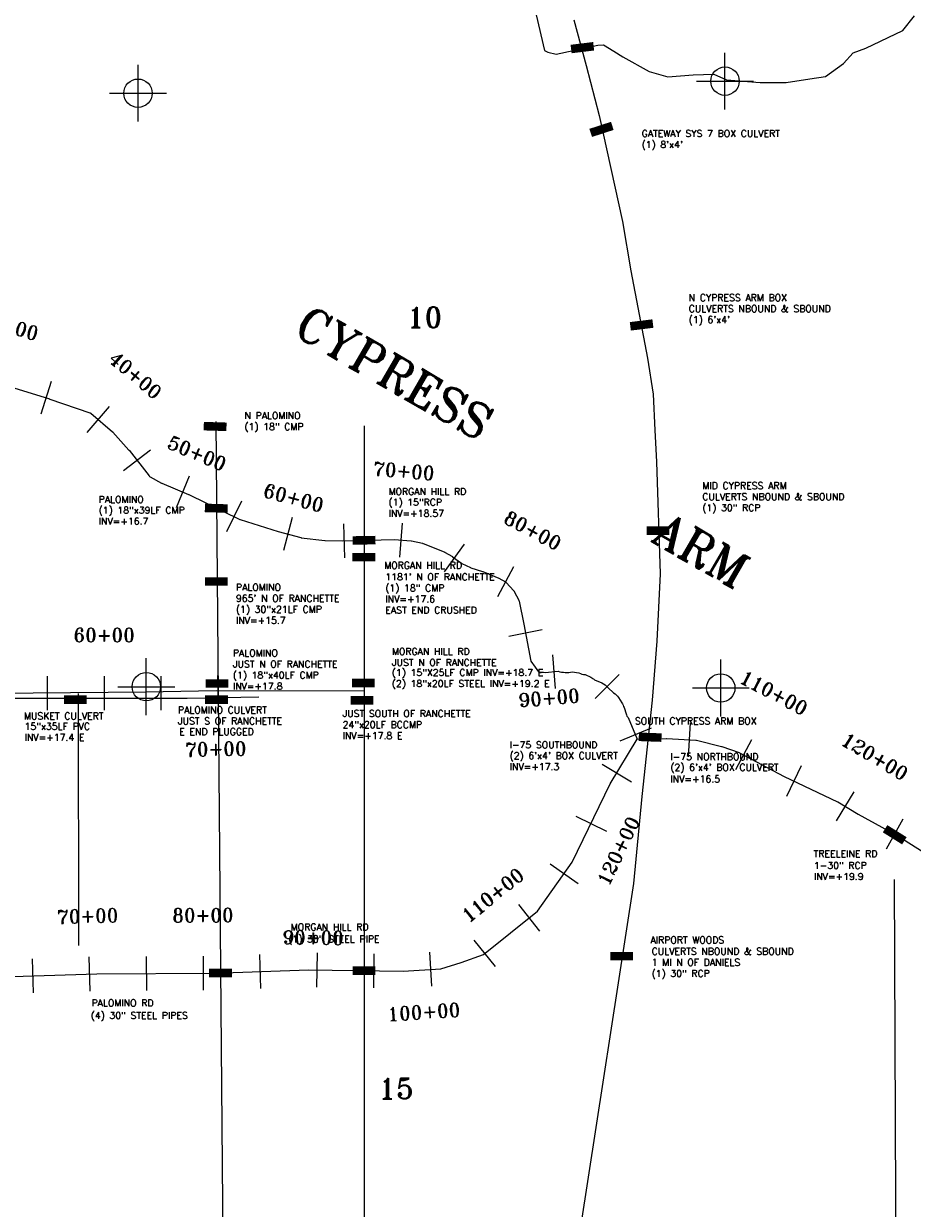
# Model space of a CAD drawing. Extents: x 195000 to 325707, y 779122 to 842722.
# Tile 11 of 21: x 235166 to 242982, y 808732 to 819151. Entities that reach past the tile are written whole.
import ezdxf
from ezdxf.enums import TextEntityAlignment as Align

# ---------------------------------------------------------------- set-up
doc = ezdxf.new("R2010")
doc.units = 0
doc.header["$LTSCALE"] = 800
doc.header["$PDMODE"] = 34
doc.header["$PDSIZE"] = 250
doc.linetypes.add('STREAM', pattern=[0])
doc.layers.get('0').update_dxf_attribs({"linetype": 'CONTINUOUS'})
for name, color, linetype in [('EXLIMBS', 7, 'STREAM'), ('EXSTRUCTURES', 2, 'CONTINUOUS'), ('HEC2STA', 7, 'STREAM'), ('MAJROADS', 9, 'CONTINUOUS'), ('MINROADS', 9, 'CONTINUOUS'), ('SEC', 2, 'CONTINUOUS'), ('TEXT', 7, 'CONTINUOUS')]:
    doc.layers.add(name, color=color, linetype=linetype)
doc.styles.get("Standard").update_dxf_attribs({"font": 'ROMANT'})

# ---------------------------------------------------------------- blocks, each defined once
blk = doc.blocks.new('GSDTRUNK')
at = {"color": 0}
blk.add_lwpolyline([(-76474, 60826), (-76143, 59404), (-76115, 59390), (-76042, 59374), (-75675, 59453), (-75625, 59456), (-75534, 59398), (-75454, 59348), (-75224, 59220), (-75059, 59173), (-74836, 59191), (-74654, 59197), (-74544, 59148), (-74245, 59123), (-74017, 59123), (-73810, 59156), (-73672, 59176), (-73515, 59292), (-73428, 59383), (-73318, 59425), (-72991, 59582), (-72889, 59711)], dxfattribs=at)
blk = doc.blocks.new('RCP1')
at = {"color": 0, "const_width": 75}
blk.add_lwpolyline([(-100, 0), (100, 0)], dxfattribs=at)

msp = doc.modelspace()

# ---------------------------------------------------------------- linework, layer by layer
at = {"layer": 'EXLIMBS', "color": 0}
msp.add_lwpolyline([(234966, 815984), (235394, 815850, -0.006198), (235395, 815849), (235748, 815729, -0.094358), (235756, 815725), (235948, 815561, -0.033959), (235951, 815558), (236092, 815400, -0.016588), (236093, 815399), (236270, 815173, 0.099515), (236278, 815166), (236377, 815110, 0.027999), (236380, 815109), (236617, 815009, -0.013463), (236618, 815009), (237066, 814791, 0.037389), (237069, 814790), (237403, 814685, 0.009599), (237404, 814685), (237604, 814631, 0.036281), (237607, 814630), (237814, 814606, 0.022919), (237817, 814605), (237966, 814601, 0.013823), (237968, 814601), (238424, 814614, -0.027671), (238426, 814614), (238575, 814601, -0.030573), (238578, 814601), (238675, 814581, -0.043806), (238679, 814579), (238864, 814505, -0.037822), (238868, 814504), (238937, 814463, -0.025831), (238939, 814462), (239016, 814405, 0.0482), (239020, 814403), (239096, 814367, 0.03318), (239099, 814365), (239202, 814333, -0.020229), (239203, 814332), (239274, 814303), (239344, 814274, -0.024843), (239346, 814273), (239404, 814242, -0.087961), (239411, 814237), (239478, 814162, -0.066661), (239481, 814157), (239520, 814079, -0.065677), (239523, 814073), (239564, 813870, -0.00098), (239564, 813870), (239628, 813545), (239664, 813490), (239695, 813450, 0.021293), (239752, 813445), (239867, 813455, 0.126377), (239991, 813450), (240050, 813440, 0.089934), (240103, 813426), (240153, 813402, -0.077954), (240186, 813381), (240251, 813354, -0.100479), (240308, 813309), (240355, 813266, -0.090521), (240398, 813223), (240427, 813178, 0.002958), (240448, 813135), (240465, 813080, 0.206073), (240484, 813047), (240563, 812857), (240819, 812865, -0.024045), (240822, 812865), (241079, 812849, -0.044055), (241083, 812848), (241303, 812794, -0.024341), (241305, 812794), (241458, 812740, -0.037761), (241461, 812739), (241854, 812530, 0.011716), (241855, 812529), (242324, 812307, -0.025466), (242326, 812306), (242505, 812198, 0.010918), (242506, 812197), (242863, 812002), (243731, 811453)], format="xyb", dxfattribs=at)
for points in [[(230874, 813218), (236604, 813217), (237234, 813229)], [(229747, 810736), (233578, 810710), (234790, 810763), (235809, 810794), (236845, 810800), (237672, 810828), (238505, 810818), (238834, 810839), (239013, 810894), (239209, 810965), (239684, 811345), (239991, 811775), (240325, 812464), (240563, 812857)]]:
    msp.add_lwpolyline(points, dxfattribs=at)
at = {"layer": 'HEC2STA', "color": 0}
for p, q in [((235408, 816003), (235318, 815716)), ((235917, 815784), (235723, 815556)), ((236282, 815401), (236045, 815217)), ((236622, 815170), (236506, 814893)), ((237081, 814951), (236950, 814681)), ((237529, 814807), (237451, 814517)), ((237980, 814752), (237988, 814452)), ((238496, 814758), (238472, 814459)), ((239041, 814573), (238863, 814331)), ((239474, 814375), (239333, 814110)), ((239727, 813818), (239433, 813760)), ((239817, 813601), (239842, 813302)), ((240403, 813427), (240191, 813215)), ((235374, 813413), (235374, 813113)), ((235874, 813413), (235874, 813113)), ((236374, 813413), (236374, 813113)), ((236871, 813418), (236877, 813118)), ((240685, 812956), (240408, 812841)), ((241028, 813002), (241009, 812703)), ((241568, 812852), (241427, 812587)), ((240255, 812637), (240511, 812482)), ((242005, 812624), (241876, 812353)), ((242467, 812396), (242311, 812140)), ((240021, 812180), (240291, 812049)), ((242897, 812155), (242753, 811891)), ((239798, 811762), (240042, 811588)), ((239517, 811403), (239704, 811169)), ((239126, 811091), (239313, 810857)), ((235240, 810927), (235250, 810627)), ((235740, 810942), (235749, 810642)), ((236244, 810946), (236246, 810646)), ((236744, 810949), (236746, 810649)), ((237239, 810963), (237250, 810664)), ((237746, 810978), (237742, 810678)), ((238246, 810971), (238242, 810671)), ((238734, 810983), (238753, 810684))]:
    msp.add_line(p, q, dxfattribs=at)
at = {"layer": 'MAJROADS', "color": 0}
for points in [[(240004, 819185), (240112, 818783), (240227, 818342), (240432, 817410), (240505, 816976), (240653, 816209), (240702, 815893), (240717, 815577), (240732, 815297), (240764, 814313), (240736, 813720), (240695, 813201), (240602, 812354), (240530, 811589), (240062, 808568), (240024, 808219), (240021, 807737)], [(236855, 815651), (236944, 805334)]]:
    msp.add_lwpolyline(points, dxfattribs=at)
at = {"layer": 'MINROADS', "color": 0}
for points in [[(238160, 815615), (238160, 808405)], [(238160, 813280), (236860, 813283), (236238, 813272), (234260, 813253), (234220, 813290), (230827, 813241), (230768, 813281), (230609, 813444), (230406, 813639), (230131, 813764), (229921, 813831), (229525, 813862), (229385, 813890), (227746, 813819)], [(235645, 813260), (235648, 811042)], [(242821, 811624), (242849, 805278)]]:
    msp.add_lwpolyline(points, dxfattribs=at)
at = {"layer": 'SEC', "color": 0}
for p in [(241334, 818645), (236172, 818539), (236245, 813319), (241297, 813308)]:
    msp.add_point(p, dxfattribs=at)

# ---------------------------------------------------------------- block references
at = {"layer": 'EXLIMBS', "color": 0}
msp.add_blockref('GSDTRUNK', (315890, 759510), dxfattribs=at)
at = {"layer": 'EXSTRUCTURES', "color": 0}
for p, rotation in [((240080, 818940), 7), ((240248, 818221), 18), ((240601, 816501), 7), ((236850, 815608), 358.3416664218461), ((236860, 814889), 358.3416664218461), ((238160, 814607), 1), ((240676, 812875), 358), ((242827, 812017), 328)]:
    msp.add_blockref('RCP1', p, dxfattribs=dict(at, rotation=rotation))
for p in [(240745, 814692), (238158, 814459), (236861, 814245), (236866, 813347), (238153, 813352), (235621, 813205), (236862, 813205), (238142, 813200), (240425, 810949), (236897, 810801), (238160, 810822)]:
    msp.add_blockref('RCP1', p, dxfattribs=at)

# ---------------------------------------------------------------- texts
for s, p in [('GATEWAY SYS 7 BOX CULVERT', (240601, 818155)), ("(1) 8'x4'", (240601, 818058)), ('N CYPRESS ARM BOX', (241015, 816711)), ('CULVERTS NBOUND & SBOUND', (241015, 816614)), ("(1) 6'x4'", (241015, 816517)), ('N PALOMINO', (237108, 815674)), ('(1) 18" CMP', (237108, 815577)), ('MID CYPRESS ARM', (241135, 815057)), ('PALOMINO', (235826, 814936)), ('MORGAN HILL RD', (238375, 815006)), ('CULVERTS NBOUND & SBOUND', (241135, 814960)), ('(1) 18"x39LF CMP', (235826, 814842)), ('(1) 15"RCP', (238375, 814912)), ('(1) 30" RCP', (241135, 814863)), ('INV=+16.7', (235826, 814745)), ('INV=+18.57', (238375, 814814)), (' MORGAN HILL RD', (238296, 814357)), ("1181' N OF RANCHETTE", (238347, 814255)), ('PALOMINO', (237033, 814164)), ('(1) 18" CMP', (238347, 814158)), ("965' N OF RANCHETTE", (237033, 814067)), ('INV=+17.6', (238347, 814060)), ('(1) 30"x21LF CMP', (237033, 813970)), ('EAST END CRUSHED', (238347, 813963)), ('INV=+15.7', (237033, 813873)), ('PALOMINO', (237006, 813585)), ('MORGAN HILL RD', (238405, 813599)), ('JUST N OF RANCHETTE', (237006, 813488)), ('JUST N OF RANCHETTE', (238405, 813502)), ('(1) 18"x40LF CMP', (237006, 813391)), ('(1) 15"X25LF CMP INV=+18.7 E', (238404, 813414)), ('INV=+17.8', (237006, 813294)), ('(2) 18"x20LF STEEL INV=+19.2 E', (238404, 813317)), ('PALOMINO CULVERT', (236523, 813084)), ('JUST SOUTH OF RANCHETTE', (237971, 813053)), ('MUSKET CULVERT', (235169, 813032)), ('15"x35LF PVC', (235174, 812941)), ('JUST S OF RANCHETTE', (236523, 812987)), ('24"x20LF BCCMP', (237971, 812956)), ('SOUTH CYPRESS ARM BOX', (240542, 812988)), ('INV=+17.4 E', (235174, 812844)), ('E END PLUGGED', (236534, 812894)), ('INV=+17.8 E', (237971, 812859)), ('I-75 SOUTHBOUND', (239440, 812778)), ("(2) 6'x4' BOX CULVERT", (239440, 812683)), ('I-75 NORTHBOUND', (240854, 812674)), ('INV=+17.3', (239440, 812586)), ("(2) 6'x4' BOX CULVERT", (240854, 812580)), ('INV=+16.5', (240854, 812478)), ('TREELEINE RD', (242114, 811820)), ('1-30" RCP', (242116, 811717)), ('INV=+19.9', (242116, 811620)), ('MORGAN HILL RD', (237515, 811175)), ('(1) 30" STEEL PIPE', (237494, 811070)), ('AIRPORT WOODS ', (240679, 811061)), ('CULVERTS NBOUND & SBOUND', (240689, 810962)), ('1 MI N OF DANIELS', (240689, 810865)), ('(1) 30" RCP', (240689, 810767)), ('PALOMINO RD', (235763, 810508)), ('(4) 30" STEEL PIPES', (235756, 810398))]:
    msp.add_text(s, height=60, dxfattribs=at).set_placement(p)
at = {"layer": 'HEC2STA', "color": 0}
for s, rotation, p in [('30+00', 343.1562, (235016, 816439)), ('40+00', 319.6001, (236111, 816013)), ('50+00', 337.1663, (236667, 815317)), ('70+00', 355.2364, (238505, 815157)), ('60+00', 344.8459, (237525, 814922)), ('80+00', 331.9275, (239615, 814640)), ('60+00', 359.9935, (235874, 813713)), ('110+00', 331.9908, (241736, 813212)), ('90+00', 4.7636, (239792, 813161)), ('70+00', 1.106, (236857, 812711)), ('120+00', 328.8407, (242622, 812653)), ('120+00', 64.1496, (240450, 811849)), ('110+00', 38.6503, (239329, 811440)), ('70+00', 1.776, (235731, 811242)), ('80+00', 0.2916, (236743, 811249)), ('90+00', 359.2748, (237712, 811053)), ('100+00', 3.6619, (238689, 810398))]:
    msp.add_text(s, height=120, rotation=rotation, dxfattribs=at).set_placement(p, align=Align.CENTER)
at = {"layer": 'SEC', "color": 0}
for s, p in [('10', (238538, 816478)), ('15', (238287, 809695))]:
    msp.add_text(s, height=180, dxfattribs=at).set_placement(p)
at = {"layer": 'TEXT', "color": 0}
msp.add_text('CYPRESS       ARM', height=300, rotation=330, dxfattribs=at).set_placement((237526, 816426))

doc.saveas('drawing.dxf')
